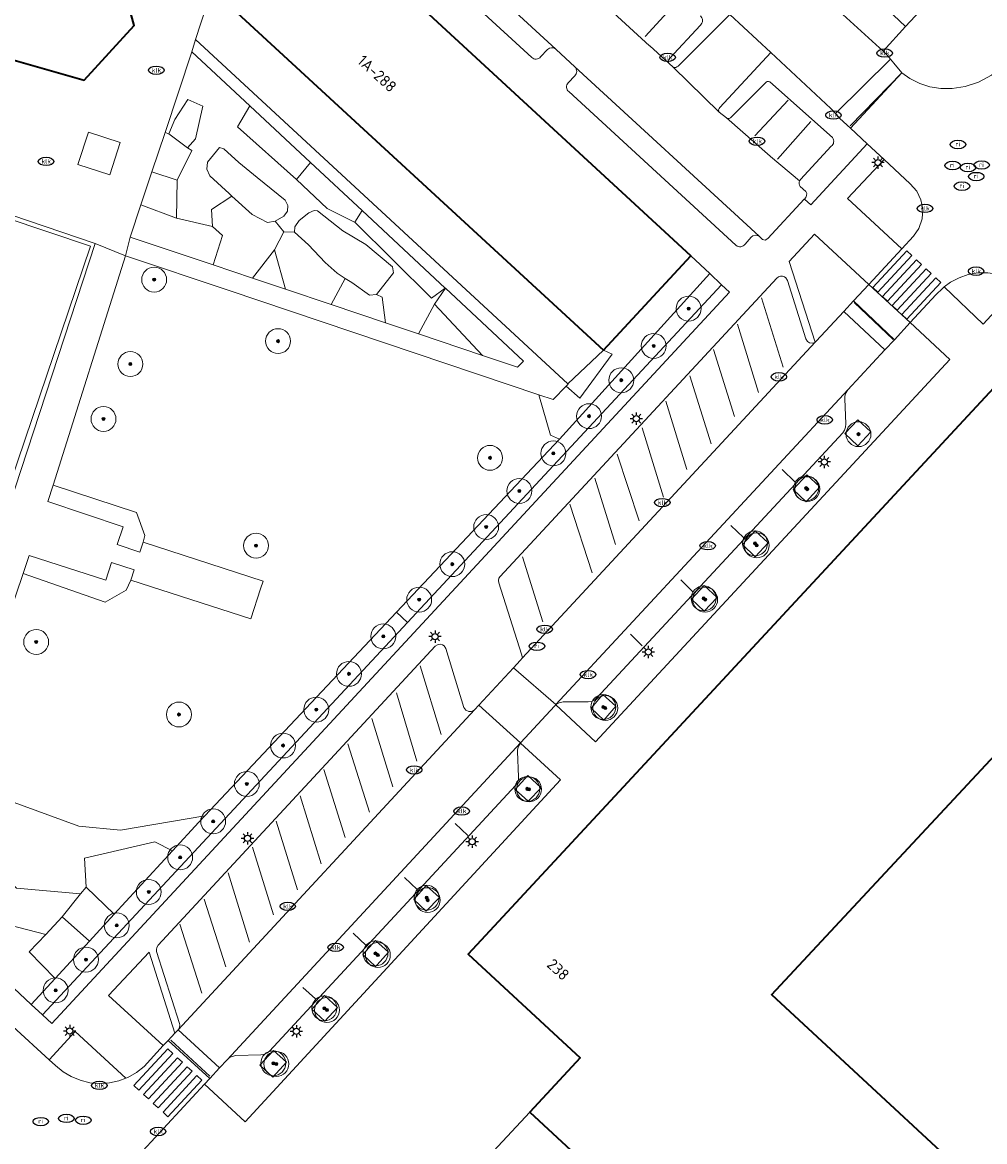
# Model space of a CAD drawing. Header units: metres. Extents: x 103671 to 105190, y 427150 to 429171.
# Tile 242 of 256: x 104188 to 104265, y 428544 to 428634. Entities that reach past the tile are written whole.
import ezdxf
from ezdxf.enums import TextEntityAlignment as Align

# ---------------------------------------------------------------- set-up
doc = ezdxf.new("R2010")
doc.units = ezdxf.units.M
for name, color, linetype, lineweight in [('B-WE-GR-BEPLANTING_CULTUUR_BODEMBEDEKKER-GV', 253, 'Continuous', 18), ('B-WE-GR-BEPLANTING_CULTUUR_HEESTERS-GV', 253, 'Continuous', 18), ('B-WE-GR-BEPLANTING_CULTUUR_VASTE PLANTENVAK-GV', 253, 'Continuous', 18), ('B-WE-GR-BOOM-S', 253, 'Continuous', 25), ('B-WE-IE-MEUBILAIR-S', 253, 'Continuous', 25), ('B-WE-IE-MEUBILAIR_WEGMEUBILAIR-GV', 253, 'Continuous', 18), ('B-WE-IE-TERREINAFSCHEIDING_KUNSTMATIG_HEKWERK-G', 253, 'IE-TERREINAFSCHEIDING_KUNSTMATIG-SO', 18), ('B-WE-OG-BEBOUWING-GV', 253, 'Continuous', 35), ('B-WE-OG-BEBOUWING-T18', 7, 'Continuous', 18), ('B-WE-OG-TERREIN_BEGROEID-GV', 253, 'Continuous', 18), ('B-WE-OG-TERREIN_ERF-GV', 253, 'Continuous', 18), ('B-WE-OG-TERREIN_ONBEGROEID_ZAND-GV', 253, 'Continuous', 18), ('B-WE-OG-WATER_MEER-GV', 253, 'Continuous', 18), ('B-WE-VH-GESLOTENVERHARDING_KUNSTSTOF-GV', 253, 'Continuous', 18), ('B-WE-VH-HALFVERHARDING-GV', 253, 'Continuous', 18), ('B-WE-VH-OPENVERHARDING-GV', 253, 'Continuous', 18), ('B-WE-VH-OPENVERHARDING_BETONSTRAATSTEEN-GV', 253, 'Continuous', 18), ('B-WE-VH-OPENVERHARDING_TEGEL-GV', 253, 'Continuous', 18), ('B-WE-VW-MARKERING_PICTOGRAM-G', 253, 'Continuous', 18)]:
    doc.layers.add(name, color=color, linetype=linetype, lineweight=lineweight)
doc.styles.add('NLCS-ISO', font='NLCS-ISO.ttf')
doc.styles.add('NLCS-ISO-M500-T18', font='NLCS-ISO.ttf', dxfattribs={"height": 0.9})
doc.linetypes.add('IE-TERREINAFSCHEIDING_KUNSTMATIG-SO', pattern='A,4,[82,NLCS.SHX,S=0.75,R=90,X=0,Y=0],4,-2', length=10)

# ---------------------------------------------------------------- blocks, each defined once
blk = doc.blocks.new('SIE-MEUBILAIR_PAAL_LICHTMAST-SO')
for points in [[(-0.62, 0), (-1, 0)], [(-0.71, 0.71), (-0.44, 0.44)], [(0, 1), (0, 0.62)], [(0.44, 0.44), (0.71, 0.71)], [(1, 0), (0.62, 0)], [(-0.71, -0.71), (-0.44, -0.44)], [(0, -0.62), (0, -1)], [(0.44, -0.44), (0.71, -0.71)]]:
    blk.add_lwpolyline(points)
blk.add_circle((0, 0), 0.5)
blk = doc.blocks.new('SIE-MEUBILAIR_PUT_KOLK-SO')
blk.add_ellipse((0, 0), major_axis=(1.25, 0), ratio=0.54)
at = {"style": 'NLCS-ISO'}
blk.add_text('klk', height=0.75, dxfattribs=at).set_placement((0.03, 0), align=Align.MIDDLE_CENTER)
blk = doc.blocks.new('SIE-MEUBILAIR_PUT_RIOOLPUT-SO')
blk.add_ellipse((0, 0), major_axis=(1.25, 0), ratio=0.54)
at = {"style": 'NLCS-ISO'}
blk.add_text('ri', height=0.75, dxfattribs=at).set_placement((-0.04, 0.07), align=Align.MIDDLE_CENTER)
blk = doc.blocks.new('SGR-BOOM_GBKN-SO')
at = {"linetype": 'ByBlock', "lineweight": 18}
h = blk.add_hatch(color=0, dxfattribs=at)
h.dxf.hatch_style = 1
edge = h.paths.add_edge_path()
edge.add_arc((0, 0), 0.25, 0, 360)
at = {"color": 0, "linetype": 'ByBlock', "lineweight": 18}
for radius in [2, 0.25]:
    blk.add_circle((0, 0), radius, dxfattribs=at)
at = {"color": 0, "linetype": 'ByBlock', "lineweight": 18, "style": 'NLCS-ISO'}
blk.add_attdef('SOORT', (2.5, 0), '', height=1.5, dxfattribs=at)

msp = doc.modelspace()

# ---------------------------------------------------------------- linework, layer by layer
at = {"layer": 'B-WE-GR-BEPLANTING_CULTUUR_BODEMBEDEKKER-GV', "flags": 128}
msp.add_lwpolyline([(104242.876, 428613.626), (104241.337, 428615.046), (104234.33, 428607.452), (104235.011, 428607.131), (104232.414, 428603.591), (104231.341, 428604.57), (104230.283, 428603.493), (104229.139, 428603.877), (104230.058, 428600.629), (104230.789, 428600.319)], close=True, dxfattribs=at)
at = {"layer": 'B-WE-GR-BEPLANTING_CULTUUR_HEESTERS-GV', "flags": 128}
for points in [[(104240.315, 428630.273), (104244.464, 428634.411), (104223.34, 428654.036), (104222.643, 428653.306), (104220.354, 428653.238), (104218.289, 428651.459)], [(104242.113, 428633.55), (104239.635, 428630.88)], [(104250.459, 428619.59), (104250.969, 428619.119), (104255.504, 428624.038), (104254.161, 428625.288), (104253.312, 428626.078), (104252.955, 428626.464), (104252.572, 428626.878), (104247.751, 428631.357), (104243.662, 428626.95)], [(104239.586, 428630.49), (104239.907, 428630.197)], [(104244.598, 428626.186), (104247.311, 428628.891)], [(104247.688, 428629.005), (104252.712, 428624.527)], [(104243.614, 428626.561), (104244.19, 428626.109)], [(104252.602, 428623.832), (104250.154, 428621.171)], [(104250.129, 428620.608), (104250.584, 428620.203)]]:
    msp.add_lwpolyline(points, dxfattribs=at)
at = {"layer": 'B-WE-GR-BEPLANTING_CULTUUR_HEESTERS-GV'}
for points in [[(104242.113, 428634.324, -0.416021), (104242.113, 428633.55)], [(104239.635, 428630.88, 0.335752), (104239.586, 428630.49)], [(104239.907, 428630.197, 0.338365), (104240.315, 428630.273)], [(104247.311, 428628.891, -0.455493), (104247.688, 428629.005)], [(104243.662, 428626.95, 0.334492), (104243.614, 428626.561)], [(104244.19, 428626.109, 0.340582), (104244.598, 428626.186)], [(104252.712, 428624.527, -0.42874), (104252.602, 428623.832)], [(104250.07, 428621.055, 0.297379), (104250.129, 428620.608)], [(104250.154, 428621.171, 0.089315), (104250.07, 428621.055)], [(104250.584, 428620.203, -0.379934), (104250.459, 428619.59)]]:
    msp.add_lwpolyline(points, format="xyb", dxfattribs=at)
at = {"layer": 'B-WE-GR-BEPLANTING_CULTUUR_HEESTERS-GV', "flags": 128}
for points in [[(104204.494, 428619.833), (104206.126, 428618.345), (104207.348, 428617.698), (104207.969, 428617.828), (104208.668, 428618.229), (104208.947, 428618.613), (104208.983, 428619.086), (104208.757, 428619.502), (104206.507, 428621.333), (104205.043, 428622.525), (104203.835, 428623.615), (104203.482, 428623.744), (104203.009, 428623.156), (104202.537, 428622.567), (104202.466, 428621.99), (104202.708, 428621.46), (104204.277, 428620.031)], [(104193.509, 428616.013), (104176.005, 428621.973), (104175.923, 428622), (104175.784, 428621.642), (104175.991, 428621.573), (104175.994, 428621.572), (104193.135, 428615.812), (104186.085, 428595.003), (104186.567, 428594.843)], [(104212.949, 428613.632), (104213.591, 428613.221), (104214.113, 428612.887), (104215.539, 428611.877), (104216.094, 428611.936), (104217.46, 428613.68), (104217.381, 428614.136), (104215.242, 428615.939), (104213.4, 428617.049), (104211.36, 428618.654), (104211.088, 428618.684), (104210.657, 428618.492), (104209.899, 428617.858), (104209.534, 428617.353), (104209.527, 428616.939), (104210.627, 428615.91), (104211.966, 428614.487)], [(104243.812, 428612.705), (104242.876, 428613.626), (104230.789, 428600.319), (104217.713, 428586.413), (104218.587, 428585.586)], [(104231.341, 428604.57), (104232.414, 428603.591), (104235.011, 428607.131), (104234.33, 428607.452), (104231.451, 428604.759), (104231.491, 428604.722)], [(104190.126, 428596.617), (104189.709, 428595.3), (104195.768, 428593.261), (104195.288, 428591.834), (104197.106, 428591.222), (104197.367, 428592.027), (104197.487, 428592.559), (104196.82, 428594.418)], [(104196.383, 428588.98), (104196.648, 428589.8), (104194.823, 428590.388), (104194.365, 428588.966), (104188.21, 428590.951), (104187.725, 428589.521), (104194.322, 428587.223), (104196.009, 428588.168)], [(104188.379, 428554.9), (104189.271, 428554.071), (104218.587, 428585.586), (104217.713, 428586.413), (104202.328, 428570.052), (104201.837, 428569.53), (104199.734, 428567.244), (104195.05, 428562.152), (104193.058, 428559.987), (104190.305, 428556.994)]]:
    msp.add_lwpolyline(points, close=True, dxfattribs=at)
at = {"layer": 'B-WE-GR-BEPLANTING_CULTUUR_VASTE PLANTENVAK-GV', "flags": 128}
for points in [[(104216.094, 428611.936), (104216.564, 428611.706), (104216.83, 428609.648), (104219.484, 428608.756), (104220.748, 428611.16), (104221.641, 428612.425), (104221.626, 428612.439), (104220.516, 428611.639), (104214.348, 428617.744), (104214.346, 428617.746), (104212.13, 428618.836), (104209.69, 428621.172), (104204.939, 428625.39), (104205.921, 428627.082), (104201.272, 428631.417), (104199.122, 428624.948), (104199.417, 428624.827), (104199.91, 428625.988), (104200.959, 428627.599), (104202.152, 428627.059), (104201.555, 428624.426), (104200.933, 428623.698), (104201.283, 428623.495), (104200.098, 428621.121), (104200.049, 428618.054), (104202.935, 428617.38), (104202.857, 428618.763), (104204.494, 428619.833), (104204.277, 428620.031), (104202.708, 428621.46), (104202.466, 428621.99), (104202.537, 428622.567), (104203.009, 428623.156), (104203.482, 428623.744), (104203.835, 428623.615), (104205.043, 428622.525), (104206.507, 428621.333), (104208.757, 428619.502), (104208.983, 428619.086), (104208.947, 428618.613), (104208.668, 428618.229), (104207.969, 428617.828), (104208.672, 428616.951), (104209.527, 428616.939), (104209.534, 428617.353), (104209.899, 428617.858), (104210.657, 428618.492), (104211.088, 428618.684), (104211.36, 428618.654), (104213.4, 428617.049), (104215.242, 428615.939), (104217.381, 428614.136), (104217.46, 428613.68)], [(104200.933, 428623.698), (104201.555, 428624.426), (104202.152, 428627.059), (104200.959, 428627.599), (104199.91, 428625.988), (104199.417, 428624.827)], [(104210.797, 428622.536), (104205.921, 428627.082), (104204.939, 428625.39), (104209.69, 428621.172)], [(104199.122, 428624.948), (104198.07, 428621.784), (104200.098, 428621.121), (104201.283, 428623.495), (104200.933, 428623.698), (104199.417, 428624.827)], [(104197.19, 428619.136), (104200.049, 428618.054), (104200.098, 428621.121), (104198.07, 428621.784)], [(104214.942, 428618.671), (104210.797, 428622.536), (104209.69, 428621.172), (104212.13, 428618.836), (104214.346, 428617.746), (104214.348, 428617.744)], [(104197.19, 428619.136), (104196.327, 428616.54), (104202.997, 428614.298), (104203.746, 428616.654), (104202.935, 428617.38), (104200.049, 428618.054)], [(104206.126, 428618.345), (104204.494, 428619.833), (104202.857, 428618.763), (104202.935, 428617.38), (104203.746, 428616.654), (104202.997, 428614.298), (104206.147, 428613.239), (104207.912, 428615.528), (104208.672, 428616.951), (104207.969, 428617.828), (104207.348, 428617.698)], [(104214.348, 428617.744), (104220.516, 428611.639), (104221.626, 428612.439), (104214.942, 428618.671)], [(104212.447, 428611.121), (104213.591, 428613.221), (104212.949, 428613.632), (104211.966, 428614.487), (104210.627, 428615.91), (104209.527, 428616.939), (104208.672, 428616.951), (104207.912, 428615.528), (104208.801, 428612.347)], [(104208.801, 428612.347), (104207.912, 428615.528), (104206.147, 428613.239)], [(104216.83, 428609.648), (104216.564, 428611.706), (104216.094, 428611.936), (104215.539, 428611.877), (104214.113, 428612.887), (104213.591, 428613.221), (104212.447, 428611.121)], [(104220.748, 428611.16), (104224.602, 428607.036), (104227.413, 428606.091), (104227.915, 428606.575), (104221.641, 428612.425)], [(104219.484, 428608.756), (104224.602, 428607.036), (104220.748, 428611.16)], [(104182.545, 428574.247), (104181.088, 428569.951), (104183.373, 428567.9), (104187.183, 428564.242), (104192.336, 428563.772), (104192.784, 428564.328), (104192.649, 428566.644), (104198.31, 428567.966), (104199.734, 428567.244), (104201.837, 428569.53), (104202.328, 428570.052), (104195.535, 428568.905), (104192.19, 428569.225), (104186.724, 428571.223)], [(104192.336, 428563.772), (104187.183, 428564.242), (104183.373, 428567.9), (104182.07, 428564.653), (104184.464, 428561.823), (104189.546, 428560.518), (104190.868, 428561.927)], [(104195.05, 428562.152), (104199.734, 428567.244), (104198.31, 428567.966), (104192.649, 428566.644), (104192.784, 428564.328)], [(104193.058, 428559.987), (104195.05, 428562.152), (104192.784, 428564.328), (104192.336, 428563.772), (104190.868, 428561.927)], [(104188.379, 428554.9), (104190.305, 428556.994), (104188.224, 428559.11), (104189.546, 428560.518), (104184.464, 428561.823), (104183.01, 428560.123), (104186.528, 428556.62)], [(104193.058, 428559.987), (104190.868, 428561.927), (104189.546, 428560.518), (104188.224, 428559.11), (104190.305, 428556.994)]]:
    msp.add_lwpolyline(points, close=True, dxfattribs=at)
at = {"layer": 'B-WE-IE-MEUBILAIR_WEGMEUBILAIR-GV', "flags": 128}
for points in [[(104254.757, 428599.775), (104255.788, 428600.882), (104254.742, 428601.856), (104253.713, 428600.75)], [(104250.605, 428595.275), (104251.703, 428596.483), (104250.649, 428597.436), (104249.555, 428596.265)], [(104246.504, 428590.864), (104247.535, 428591.98), (104246.505, 428592.94), (104245.478, 428591.832)], [(104242.399, 428586.483), (104243.45, 428587.59), (104242.4, 428588.554), (104241.393, 428587.45)], [(104233.33, 428578.696), (104234.354, 428577.733), (104235.33, 428578.866), (104234.284, 428579.807)], [(104228.271, 428571.223), (104229.33, 428572.291), (104228.254, 428573.291), (104227.222, 428572.157)], [(104220.101, 428562.385), (104221.15, 428563.477), (104220.098, 428564.454), (104219.091, 428563.328)], [(104216.03, 428557.937), (104216.148, 428558.071), (104217.052, 428559.102), (104216.014, 428560.039), (104215.001, 428558.921)], [(104211.945, 428553.555), (104212.959, 428554.655), (104211.926, 428555.612), (104210.901, 428554.527)], [(104207.788, 428549.048), (104208.886, 428550.249), (104207.83, 428551.202), (104206.732, 428550.025)]]:
    msp.add_lwpolyline(points, close=True, dxfattribs=at)
at = {"layer": 'B-WE-IE-TERREINAFSCHEIDING_KUNSTMATIG_HEKWERK-G', "flags": 128}
msp.add_lwpolyline([(104217.829, 428534.894), (104228.423, 428546.242)], dxfattribs=at)
at = {"layer": 'B-WE-OG-BEBOUWING-GV', "flags": 128}
for points in [[(104106.424, 428653.944), (104147.587, 428616.437), (104148.912, 428615.229), (104148.343, 428614.604), (104155.49, 428608.091), (104169.701, 428623.687), (104166.401, 428626.694), (104169.124, 428629.682), (104182.772, 428626.153), (104187.002, 428630.743), (104192.632, 428629.135), (104196.635, 428633.528), (104195.064, 428639.313)], [(104202.889, 428636.463), (104234.33, 428607.452), (104241.337, 428615.046), (104203.435, 428650.019)]]:
    msp.add_lwpolyline(points, dxfattribs=at)
msp.add_lwpolyline([(104265.635, 428604.391), (104223.473, 428558.943), (104232.466, 428550.6), (104228.423, 428546.242), (104255.78, 428520.863), (104269.437, 428535.64), (104247.834, 428555.656), (104247.825, 428555.677), (104280.41, 428590.663), (104267.624, 428602.543)], close=True, dxfattribs=at)
at = {"layer": 'B-WE-OG-TERREIN_BEGROEID-GV', "flags": 128}
for points in [[(104230.789, 428600.319), (104230.058, 428600.629), (104229.139, 428603.877), (104204.26, 428612.24), (104195.951, 428615.033), (104190.126, 428596.617), (104196.82, 428594.418), (104197.487, 428592.559), (104197.367, 428592.027), (104206.995, 428588.904), (104206.791, 428588.275), (104206.017, 428585.873), (104196.383, 428588.98), (104196.009, 428588.168), (104194.322, 428587.223), (104187.725, 428589.521), (104182.545, 428574.247), (104186.724, 428571.223), (104192.19, 428569.225), (104195.535, 428568.905), (104202.328, 428570.052), (104217.713, 428586.413)], [(104218.587, 428585.586), (104189.271, 428554.071), (104190.025, 428553.37), (104244.451, 428612.112), (104243.812, 428612.705)]]:
    msp.add_lwpolyline(points, close=True, dxfattribs=at)
at = {"layer": 'B-WE-OG-TERREIN_ERF-GV', "flags": 128}
for points in [[(104195.064, 428639.313), (104196.635, 428633.528), (104192.632, 428629.135), (104187.002, 428630.743)], [(104176.005, 428621.973), (104193.509, 428616.013), (104195.951, 428615.033), (104196.327, 428616.54), (104197.19, 428619.136), (104198.07, 428621.784), (104199.122, 428624.948), (104201.272, 428631.417), (104201.564, 428632.417), (104202.889, 428636.463)], [(104280.41, 428590.663), (104247.825, 428555.677), (104247.834, 428555.656), (104269.437, 428535.64)], [(104255.78, 428520.863), (104228.423, 428546.242), (104217.829, 428534.894)]]:
    msp.add_lwpolyline(points, dxfattribs=at)
for points in [[(104234.33, 428607.452), (104202.889, 428636.463), (104201.564, 428632.417), (104231.451, 428604.759)], [(104192.967, 428624.978), (104195.531, 428624.135), (104194.677, 428621.537), (104192.112, 428622.38)]]:
    msp.add_lwpolyline(points, close=True, dxfattribs=at)
at = {"layer": 'B-WE-OG-TERREIN_ONBEGROEID_ZAND-GV', "flags": 128}
for points in [[(104258.283, 428615.602), (104259.21, 428616.603), (104259.645, 428617.233), (104259.914, 428617.998), (104259.974, 428618.773), (104259.815, 428619.522), (104259.478, 428620.234), (104258.957, 428620.824), (104256.857, 428622.779), (104253.924, 428619.644)], [(104253.626, 428610.571), (104254.406, 428611.413), (104255.624, 428612.729), (104251.27, 428616.773), (104249.246, 428614.575), (104251.325, 428608.085), (104251.414, 428608.181)], [(104261.687, 428612.539), (104264.799, 428609.554), (104267.742, 428612.734), (104266.631, 428613.316), (104265.954, 428613.548), (104265.185, 428613.663), (104264.394, 428613.66), (104263.619, 428613.532), (104262.875, 428613.277), (104262.187, 428612.905)], [(104198.984, 428551.589), (104199.37, 428552.007), (104199.908, 428552.582), (104197.838, 428559.094), (104194.582, 428555.616)], [(104189.83, 428550.447), (104190.314, 428550.003), (104190.935, 428549.495), (104191.59, 428549.099), (104192.317, 428548.805), (104193.094, 428548.605), (104193.87, 428548.539), (104194.657, 428548.595), (104195.405, 428548.756), (104195.972, 428548.97), (104191.918, 428552.731)]]:
    msp.add_lwpolyline(points, close=True, dxfattribs=at)
at = {"layer": 'B-WE-OG-WATER_MEER-GV', "flags": 128}
msp.add_lwpolyline([(104181.511, 428599.168), (104182.145, 428597.491), (104182.092, 428596.33), (104186.085, 428595.003), (104193.135, 428615.812), (104175.994, 428621.572), (104175.893, 428617.908), (104175.842, 428616.083), (104175.614, 428613.624)], dxfattribs=at)
at = {"layer": 'B-WE-VH-GESLOTENVERHARDING_KUNSTSTOF-GV', "flags": 128}
msp.add_lwpolyline([(104194.677, 428621.537), (104195.531, 428624.135), (104192.967, 428624.978), (104192.112, 428622.38)], close=True, dxfattribs=at)
at = {"layer": 'B-WE-VH-HALFVERHARDING-GV', "flags": 128}
msp.add_lwpolyline([(104224.602, 428607.036), (104219.484, 428608.756), (104216.83, 428609.648), (104212.447, 428611.121), (104208.801, 428612.347), (104206.147, 428613.239), (104202.997, 428614.298), (104196.327, 428616.54), (104195.951, 428615.033), (104204.26, 428612.24), (104229.139, 428603.877), (104230.283, 428603.493), (104231.341, 428604.57), (104231.491, 428604.722), (104231.451, 428604.759), (104201.564, 428632.417), (104201.272, 428631.417), (104205.921, 428627.082), (104210.797, 428622.536), (104214.942, 428618.671), (104221.626, 428612.439), (104221.641, 428612.425), (104227.915, 428606.575), (104227.413, 428606.091)], close=True, dxfattribs=at)
msp.add_lwpolyline([(104182.545, 428574.247), (104187.725, 428589.521), (104188.21, 428590.951), (104194.365, 428588.966), (104194.823, 428590.388), (104196.648, 428589.8), (104196.383, 428588.98), (104206.017, 428585.873), (104206.791, 428588.275), (104206.995, 428588.904), (104197.367, 428592.027), (104197.106, 428591.222), (104195.288, 428591.834), (104195.768, 428593.261), (104189.709, 428595.3), (104190.126, 428596.617), (104195.951, 428615.033), (104193.509, 428616.013), (104186.567, 428594.843)], dxfattribs=at)
at = {"layer": 'B-WE-VH-OPENVERHARDING-GV', "flags": 128}
for points in [[(104228.562, 428630.975), (104215.173, 428643.274), (104215.128, 428643.315), (104208.055, 428649.809), (104209.889, 428651.818), (104213.544, 428655.822), (104214.144, 428656.439), (104212.977, 428657.494), (104216.104, 428660.672), (104212.085, 428664.368), (104211.456, 428664.947)], [(104203.435, 428650.019), (104241.337, 428615.046), (104242.876, 428613.626), (104243.812, 428612.705), (104244.451, 428612.112), (104190.025, 428553.37), (104189.271, 428554.071), (104188.379, 428554.9), (104186.528, 428556.62), (104183.01, 428560.123), (104181.265, 428561.86), (104179.04, 428563.913), (104177.1, 428565.703), (104163.828, 428577.951), (104137.298, 428602.549), (104125.634, 428613.364), (104123.178, 428615.636), (104095.001, 428641.701)], [(104229.831, 428631.596), (104229.273, 428631.015)], [(104232.029, 428630.203), (104232.025, 428630.206), (104232.022, 428630.209), (104230.527, 428631.61), (104230.495, 428631.64)], [(104231.484, 428628.933), (104232.015, 428629.494)], [(104244.96, 428615.879), (104231.541, 428628.223)], [(104186.906, 428553.128), (104189.83, 428550.447), (104191.918, 428552.731), (104195.972, 428548.97), (104196.143, 428549.034), (104196.822, 428549.426), (104197.435, 428549.914), (104198.984, 428551.589), (104194.582, 428555.616), (104197.838, 428559.094), (104199.908, 428552.582), (104200.164, 428552.856), (104200.275, 428553.052), (104200.298, 428553.246), (104200.274, 428553.375), (104198.447, 428559.159), (104198.425, 428559.3), (104198.456, 428559.462), (104198.572, 428559.653), (104220.819, 428583.668), (104220.995, 428583.794), (104221.206, 428583.841), (104221.412, 428583.787), (104221.533, 428583.696), (104221.67, 428583.501), (104223.122, 428578.754), (104223.27, 428578.541), (104223.504, 428578.435), (104223.723, 428578.435), (104223.966, 428578.569), (104224.316, 428578.946), (104227.091, 428581.941), (104227.641, 428582.535), (104227.642, 428582.536), (104227.825, 428582.734), (104227.749, 428583.044), (104225.92, 428588.774), (104225.892, 428588.954), (104225.932, 428589.135), (104226.025, 428589.272), (104248.254, 428613.242), (104248.373, 428613.339), (104248.545, 428613.393), (104248.708, 428613.398), (104248.872, 428613.351), (104248.974, 428613.271), (104249.108, 428613.056), (104250.565, 428608.354), (104250.714, 428608.145), (104250.868, 428608.05), (104251.073, 428608.02), (104251.242, 428608.057), (104251.325, 428608.085), (104249.246, 428614.575), (104251.27, 428616.773), (104255.624, 428612.729), (104258.283, 428615.602), (104253.924, 428619.644), (104256.857, 428622.779), (104255.504, 428624.038), (104250.969, 428619.119), (104250.459, 428619.59), (104250.451, 428619.574), (104247.528, 428616.433), (104247.311, 428616.295), (104247.082, 428616.349), (104246.831, 428616.602)], [(104246.188, 428616.521), (104245.696, 428615.961)], [(104267.742, 428612.734), (104264.799, 428609.554), (104261.687, 428612.539), (104261.56, 428612.447), (104261.011, 428611.895), (104258.959, 428609.677), (104262.136, 428606.694), (104233.691, 428575.988), (104230.51, 428578.965), (104230.392, 428578.861), (104227.676, 428575.931), (104227.653, 428575.896), (104230.873, 428572.929), (104205.568, 428545.469), (104202.297, 428548.483), (104195.36, 428540.983)], [(104217.829, 428534.894), (104228.423, 428546.242), (104232.466, 428550.6), (104223.473, 428558.943), (104265.635, 428604.391)], [(104195.36, 428540.983), (104202.297, 428548.483), (104202.715, 428548.935), (104199.37, 428552.007), (104198.984, 428551.589), (104197.435, 428549.914), (104196.822, 428549.426), (104196.143, 428549.034), (104195.972, 428548.97), (104195.405, 428548.756), (104194.657, 428548.595), (104193.87, 428548.539), (104193.094, 428548.605), (104192.317, 428548.805), (104191.59, 428549.099), (104190.935, 428549.495), (104190.314, 428550.003), (104189.83, 428550.447), (104186.906, 428553.128)]]:
    msp.add_lwpolyline(points, dxfattribs=at)
at = {"layer": 'B-WE-VH-OPENVERHARDING-GV'}
for points in [[(104230.495, 428631.64, 0.400843), (104229.831, 428631.596)], [(104229.273, 428631.015, -0.441579), (104228.562, 428630.975)], [(104232.015, 428629.494, 0.439837), (104232.029, 428630.203)], [(104231.541, 428628.223, -0.415529), (104231.484, 428628.933)], [(104246.831, 428616.602, 0.397538), (104246.188, 428616.521)], [(104245.696, 428615.961, -0.421115), (104244.96, 428615.879)]]:
    msp.add_lwpolyline(points, format="xyb", dxfattribs=at)
at = {"layer": 'B-WE-VH-OPENVERHARDING-GV', "flags": 128}
for points in [[(104254.161, 428625.288), (104258.284, 428629.725), (104257.631, 428630.517), (104257.377, 428630.828), (104252.955, 428626.464), (104253.312, 428626.078)], [(104251.325, 428608.085), (104251.242, 428608.057), (104251.073, 428608.02), (104250.868, 428608.05), (104250.714, 428608.145), (104250.565, 428608.354), (104249.108, 428613.056), (104248.974, 428613.271), (104248.872, 428613.351), (104248.708, 428613.398), (104248.545, 428613.393), (104248.373, 428613.339), (104248.254, 428613.242), (104226.025, 428589.272), (104225.932, 428589.135), (104225.892, 428588.954), (104225.92, 428588.774), (104227.749, 428583.044), (104227.825, 428582.734)], [(104254.406, 428611.413), (104253.626, 428610.571), (104256.918, 428607.469), (104257.683, 428608.296)], [(104227.091, 428581.941), (104230.49, 428578.983), (104253.94, 428604.271), (104256.918, 428607.469), (104253.626, 428610.571), (104251.414, 428608.181), (104251.325, 428608.085), (104227.825, 428582.734), (104227.642, 428582.536), (104227.641, 428582.535)], [(104258.959, 428609.677), (104257.683, 428608.296), (104256.918, 428607.469), (104253.94, 428604.271), (104253.75, 428603.971), (104253.695, 428603.727), (104253.694, 428603.545), (104253.784, 428601.538), (104253.768, 428601.275), (104253.679, 428601.017), (104253.531, 428600.814), (104233.796, 428579.532), (104233.623, 428579.374), (104233.432, 428579.272), (104233.104, 428579.207), (104231.088, 428579.198), (104230.777, 428579.133), (104230.56, 428579.009), (104230.51, 428578.965), (104233.691, 428575.988), (104262.136, 428606.694)], [(104230.49, 428578.983), (104230.51, 428578.965), (104230.56, 428579.009), (104230.777, 428579.133), (104231.088, 428579.198), (104233.104, 428579.207), (104233.432, 428579.272), (104233.623, 428579.374), (104233.796, 428579.532), (104253.531, 428600.814), (104253.679, 428601.017), (104253.768, 428601.275), (104253.784, 428601.538), (104253.694, 428603.545), (104253.695, 428603.727), (104253.75, 428603.971), (104253.94, 428604.271)], [(104200.164, 428552.856), (104223.966, 428578.569), (104223.723, 428578.435), (104223.504, 428578.435), (104223.27, 428578.541), (104223.122, 428578.754), (104221.67, 428583.501), (104221.533, 428583.696), (104221.412, 428583.787), (104221.206, 428583.841), (104220.995, 428583.794), (104220.819, 428583.668), (104198.572, 428559.653), (104198.456, 428559.462), (104198.425, 428559.3), (104198.447, 428559.159), (104200.274, 428553.375), (104200.298, 428553.246), (104200.275, 428553.052)], [(104230.51, 428578.965), (104230.49, 428578.983), (104227.091, 428581.941), (104224.316, 428578.946), (104227.65, 428575.899), (104227.653, 428575.896), (104227.676, 428575.931), (104230.392, 428578.861)], [(104223.966, 428578.569), (104200.164, 428552.856), (104203.507, 428549.793), (104204.112, 428550.448), (104227.65, 428575.899), (104224.316, 428578.946)], [(104230.873, 428572.929), (104227.653, 428575.896), (104227.49, 428575.644), (104227.419, 428575.35), (104227.413, 428575.205), (104227.501, 428573.193), (104227.492, 428572.977), (104227.398, 428572.674), (104227.249, 428572.48), (104207.515, 428551.147), (104207.303, 428550.974), (104207.032, 428550.868), (104206.809, 428550.85), (104204.808, 428550.788), (104204.507, 428550.727), (104204.306, 428550.624), (104204.112, 428550.448), (104203.507, 428549.793), (104202.715, 428548.935), (104202.297, 428548.483), (104205.568, 428545.469)], [(104204.112, 428550.448), (104204.306, 428550.624), (104204.507, 428550.727), (104204.808, 428550.788), (104206.809, 428550.85), (104207.032, 428550.868), (104207.303, 428550.974), (104207.515, 428551.147), (104227.249, 428572.48), (104227.398, 428572.674), (104227.492, 428572.977), (104227.501, 428573.193), (104227.413, 428575.205), (104227.419, 428575.35), (104227.49, 428575.644), (104227.653, 428575.896), (104227.65, 428575.899)], [(104202.715, 428548.935), (104203.507, 428549.793), (104200.164, 428552.856), (104199.908, 428552.582), (104199.37, 428552.007)]]:
    msp.add_lwpolyline(points, close=True, dxfattribs=at)
at = {"layer": 'B-WE-VH-OPENVERHARDING_BETONSTRAATSTEEN-GV', "flags": 128}
for points in [[(104257.941, 428641.653), (104254.258, 428637.56), (104258.584, 428633.464), (104267.503, 428643.051), (104254.193, 428655.281), (104252.718, 428656.637), (104251.05, 428658.171), (104235.129, 428672.805), (104234.948, 428672.988), (104226.149, 428663.415), (104230.309, 428659.618), (104234.25, 428663.852)], [(104210.029, 428650.452), (104215.603, 428645.333), (104215.621, 428645.316), (104230.495, 428631.64)], [(104250.07, 428621.055), (104247.746, 428623.02), (104247.717, 428623.047), (104244.19, 428626.109), (104243.614, 428626.561), (104239.907, 428630.197), (104239.586, 428630.49), (104238.057, 428631.89), (104238.032, 428631.913), (104228.386, 428640.772), (104228.38, 428640.778), (104228.373, 428640.783), (104218.729, 428649.571), (104218.688, 428649.608), (104218.518, 428649.765), (104217.895, 428650.303)], [(104218.729, 428649.571), (104228.373, 428640.783), (104228.38, 428640.778), (104228.386, 428640.772), (104238.032, 428631.913), (104238.057, 428631.89), (104239.586, 428630.49)], [(104230.495, 428631.64), (104215.621, 428645.316)], [(104215.128, 428643.315), (104215.173, 428643.274), (104228.562, 428630.975)], [(104243.662, 428626.95), (104247.751, 428631.357), (104244.464, 428634.411), (104240.315, 428630.273)], [(104239.635, 428630.88), (104242.113, 428633.55)], [(104229.273, 428631.015), (104229.831, 428631.596)], [(104230.495, 428631.64), (104230.527, 428631.61), (104232.022, 428630.209), (104232.025, 428630.206), (104232.029, 428630.203), (104246.831, 428616.602), (104247.082, 428616.349), (104247.311, 428616.295), (104247.528, 428616.433), (104250.451, 428619.574), (104250.459, 428619.59)], [(104246.831, 428616.602), (104232.029, 428630.203)], [(104239.907, 428630.197), (104243.614, 428626.561)], [(104232.015, 428629.494), (104231.484, 428628.933)], [(104247.311, 428628.891), (104244.598, 428626.186)], [(104252.712, 428624.527), (104247.688, 428629.005)], [(104265.478, 428629.552), (104264.442, 428628.99), (104263.373, 428628.628), (104262.326, 428628.476), (104261.405, 428628.474), (104260.531, 428628.605), (104259.724, 428628.875), (104258.917, 428629.277), (104258.284, 428629.725), (104254.161, 428625.288), (104255.504, 428624.038), (104256.857, 428622.779), (104258.957, 428620.824), (104259.478, 428620.234), (104259.815, 428619.522), (104259.974, 428618.773), (104259.914, 428617.998), (104259.645, 428617.233), (104259.21, 428616.603), (104258.283, 428615.602), (104255.624, 428612.729), (104258.959, 428609.677), (104261.011, 428611.895), (104261.56, 428612.447), (104261.687, 428612.539), (104262.187, 428612.905), (104262.875, 428613.277), (104263.619, 428613.532), (104264.394, 428613.66), (104265.185, 428613.663)], [(104231.541, 428628.223), (104244.96, 428615.879)], [(104244.19, 428626.109), (104247.717, 428623.047), (104247.746, 428623.02), (104250.07, 428621.055)], [(104250.154, 428621.171), (104252.602, 428623.832)], [(104250.584, 428620.203), (104250.129, 428620.608)], [(104245.696, 428615.961), (104246.188, 428616.521)]]:
    msp.add_lwpolyline(points, dxfattribs=at)
for points in [[(104250.956, 428636.801), (104250.772, 428636.97), (104245.263, 428642.043), (104232.526, 428653.763), (104229.965, 428656.105), (104228.379, 428657.56), (104224.146, 428661.443), (104220.154, 428665.104), (104216.104, 428660.672), (104223.34, 428654.036), (104244.464, 428634.411), (104247.751, 428631.357), (104252.572, 428626.878), (104252.955, 428626.464), (104257.377, 428630.828), (104257.123, 428631.138), (104256.797, 428631.436), (104256.769, 428631.461), (104252.376, 428635.497)], [(104256.769, 428631.461), (104258.584, 428633.464), (104254.258, 428637.56), (104252.376, 428635.497)], [(104257.683, 428608.296), (104258.959, 428609.677), (104255.624, 428612.729), (104254.406, 428611.413)]]:
    msp.add_lwpolyline(points, close=True, dxfattribs=at)
at = {"layer": 'B-WE-VH-OPENVERHARDING_BETONSTRAATSTEEN-GV'}
for points in [[(104242.113, 428633.55, 0.416021), (104242.113, 428634.324)], [(104229.831, 428631.596, -0.400843), (104230.495, 428631.64)], [(104228.562, 428630.975, 0.441579), (104229.273, 428631.015)], [(104239.586, 428630.49, -0.335752), (104239.635, 428630.88)], [(104232.029, 428630.203, -0.439837), (104232.015, 428629.494)], [(104240.315, 428630.273, -0.338365), (104239.907, 428630.197)], [(104231.484, 428628.933, 0.415529), (104231.541, 428628.223)], [(104247.688, 428629.005, 0.455493), (104247.311, 428628.891)], [(104243.614, 428626.561, -0.334492), (104243.662, 428626.95)], [(104244.598, 428626.186, -0.340582), (104244.19, 428626.109)], [(104252.602, 428623.832, 0.42874), (104252.712, 428624.527)], [(104250.129, 428620.608, -0.297379), (104250.07, 428621.055)], [(104250.07, 428621.055, -0.089315), (104250.154, 428621.171)], [(104250.459, 428619.59, 0.379934), (104250.584, 428620.203)], [(104246.188, 428616.521, -0.397538), (104246.831, 428616.602)], [(104244.96, 428615.879, 0.421115), (104245.696, 428615.961)]]:
    msp.add_lwpolyline(points, format="xyb", dxfattribs=at)
at = {"layer": 'B-WE-VH-OPENVERHARDING_TEGEL-GV', "flags": 128}
msp.add_lwpolyline([(104273.295, 428637.776), (104271.841, 428639.169), (104267.503, 428643.051), (104258.584, 428633.464), (104256.769, 428631.461), (104256.797, 428631.436), (104257.123, 428631.138), (104257.377, 428630.828), (104257.631, 428630.517), (104258.284, 428629.725), (104258.917, 428629.277), (104259.724, 428628.875), (104260.531, 428628.605), (104261.405, 428628.474), (104262.326, 428628.476), (104263.373, 428628.628), (104264.442, 428628.99), (104265.478, 428629.552), (104266.743, 428630.524), (104267.547, 428631.325), (104272.817, 428637.28)], close=True, dxfattribs=at)
at = {"layer": 'B-WE-VW-MARKERING_PICTOGRAM-G', "flags": 128}
for points in [[(104240.339, 428635.607), (104237.677, 428632.648)], [(104258.284, 428629.725), (104254.129, 428625.471)], [(104249.149, 428627.527), (104246.469, 428624.665)], [(104250.983, 428625.825), (104248.306, 428622.806)], [(104255.951, 428612.486), (104258.675, 428615.432)], [(104258.675, 428615.432), (104259.074, 428615.063)], [(104259.074, 428615.063), (104256.351, 428612.117)], [(104256.726, 428611.77), (104259.45, 428614.716)], [(104259.45, 428614.716), (104259.849, 428614.346)], [(104259.849, 428614.346), (104257.126, 428611.4)], [(104257.509, 428611.046), (104260.233, 428613.992)], [(104260.632, 428613.622), (104257.909, 428610.676)], [(104260.233, 428613.992), (104260.632, 428613.622)], [(104258.288, 428610.326), (104261.011, 428613.272)], [(104261.411, 428612.903), (104258.687, 428609.956)], [(104261.011, 428613.272), (104261.411, 428612.903)], [(104256.351, 428612.117), (104255.951, 428612.486)], [(104248.745, 428606.101), (104247.002, 428611.671)], [(104254.446, 428611.296), (104257.589, 428608.3)], [(104257.126, 428611.4), (104256.726, 428611.77)], [(104257.909, 428610.676), (104257.509, 428611.046)], [(104258.687, 428609.956), (104258.288, 428610.326)], [(104245.079, 428609.54), (104246.78, 428604.051)], [(104243.171, 428607.497), (104244.853, 428602.137)], [(104241.256, 428605.399), (104242.964, 428599.936)], [(104239.341, 428603.354), (104241.023, 428597.864)], [(104237.425, 428601.204), (104239.148, 428595.637)], [(104235.433, 428599.107), (104237.192, 428593.747)], [(104248.678, 428597.861), (104249.709, 428596.864)], [(104233.621, 428597.165), (104235.277, 428591.831)], [(104231.628, 428595.093), (104233.414, 428589.578)], [(104244.549, 428593.373), (104245.563, 428592.409)], [(104227.833, 428590.858), (104229.464, 428585.627)], [(104240.531, 428588.993), (104241.511, 428588.046)], [(104236.49, 428584.641), (104237.437, 428583.709)], [(104219.612, 428582.087), (104221.283, 428576.568)], [(104217.704, 428579.927), (104219.346, 428574.452)], [(104215.737, 428577.855), (104217.412, 428572.389)], [(104213.789, 428575.822), (104215.534, 428570.347)], [(104211.866, 428573.765), (104213.582, 428568.305)], [(104209.984, 428571.665), (104211.655, 428566.205)], [(104208.032, 428569.626), (104209.762, 428564.092)], [(104222.413, 428569.422), (104223.435, 428568.475)], [(104206.139, 428567.525), (104207.825, 428562.095)], [(104204.202, 428565.468), (104205.907, 428559.911)], [(104218.35, 428565.088), (104219.37, 428564.141)], [(104202.269, 428563.344), (104203.999, 428557.914)], [(104200.321, 428561.347), (104202.07, 428555.809)], [(104214.221, 428560.616), (104215.277, 428559.635)], [(104210.187, 428556.257), (104211.201, 428555.334)], [(104199.578, 428552.037), (104202.708, 428549.133)], [(104196.622, 428548.391), (104199.346, 428551.337)], [(104199.745, 428550.968), (104197.022, 428548.022)], [(104199.346, 428551.337), (104199.745, 428550.968)], [(104197.397, 428547.675), (104200.12, 428550.621)], [(104200.52, 428550.251), (104197.796, 428547.305)], [(104198.18, 428546.951), (104200.904, 428549.897)], [(104200.12, 428550.621), (104200.52, 428550.251)], [(104200.904, 428549.897), (104201.303, 428549.527)], [(104201.303, 428549.527), (104198.58, 428546.581)], [(104198.959, 428546.231), (104201.682, 428549.177)], [(104201.682, 428549.177), (104202.082, 428548.808)], [(104197.022, 428548.022), (104196.622, 428548.391)], [(104202.082, 428548.808), (104199.358, 428545.862)], [(104197.796, 428547.305), (104197.397, 428547.675)], [(104198.58, 428546.581), (104198.18, 428546.951)], [(104199.358, 428545.862), (104198.959, 428546.231)]]:
    msp.add_lwpolyline(points, dxfattribs=at)

# ---------------------------------------------------------------- block references
at = {"layer": 'B-WE-GR-BOOM-S', "xscale": 0.5, "yscale": 0.5, "zscale": 0.5}
for p in [(104198.249, 428613.127), (104241.157, 428610.793), (104208.199, 428608.181), (104238.363, 428607.792), (104196.34, 428606.338), (104235.755, 428605.041), (104194.181, 428601.931), (104233.166, 428602.152), (104254.801, 428600.705), (104254.801, 428600.705), (104230.306, 428599.16), (104225.214, 428598.804), (104227.575, 428596.147), (104250.6, 428596.365), (104250.691, 428596.293), (104224.907, 428593.25), (104246.492, 428591.933), (104206.43, 428591.751), (104246.632, 428591.773), (104222.182, 428590.266), (104242.367, 428587.514), (104219.528, 428587.415), (104242.488, 428587.414), (104188.776, 428584.014), (104216.644, 428584.46), (104213.886, 428581.451), (104211.266, 428578.585), (104234.308, 428578.782), (104234.465, 428578.71), (104200.236, 428578.188), (104208.597, 428575.694), (104205.69, 428572.607), (104228.209, 428572.213), (104228.352, 428572.182), (104202.987, 428569.6), (104200.334, 428566.709), (104197.817, 428563.933), (104220.123, 428563.466), (104220.21, 428563.277), (104195.246, 428561.248), (104216.02, 428558.994), (104216.21, 428558.862), (104192.772, 428558.501), (104190.334, 428556.028), (104211.918, 428554.586), (104212.121, 428554.447), (104207.81, 428550.174), (104208.064, 428550.114)]:
    msp.add_blockref('SGR-BOOM_GBKN-SO', p, dxfattribs=at)
at = {"layer": 'B-WE-IE-MEUBILAIR-S', "xscale": 0.5, "yscale": 0.5, "zscale": 0.5}
for name, p in [('SIE-MEUBILAIR_PUT_KOLK-SO', (104256.9, 428631.32)), ('SIE-MEUBILAIR_PUT_KOLK-SO', (104239.47, 428630.98)), ('SIE-MEUBILAIR_PUT_KOLK-SO', (104198.42, 428629.94)), ('SIE-MEUBILAIR_PUT_KOLK-SO', (104252.79, 428626.34)), ('SIE-MEUBILAIR_PUT_KOLK-SO', (104246.66, 428624.24)), ('SIE-MEUBILAIR_PUT_RIOOLPUT-SO', (104262.789, 428623.979)), ('SIE-MEUBILAIR_PUT_KOLK-SO', (104189.57, 428622.62)), ('SIE-MEUBILAIR_PAAL_LICHTMAST-SO', (104256.365, 428622.525)), ('SIE-MEUBILAIR_PUT_RIOOLPUT-SO', (104262.355, 428622.292)), ('SIE-MEUBILAIR_PUT_RIOOLPUT-SO', (104264.692, 428622.328)), ('SIE-MEUBILAIR_PUT_RIOOLPUT-SO', (104263.591, 428622.131)), ('SIE-MEUBILAIR_PUT_RIOOLPUT-SO', (104264.252, 428621.403)), ('SIE-MEUBILAIR_PUT_RIOOLPUT-SO', (104263.111, 428620.627)), ('SIE-MEUBILAIR_PUT_KOLK-SO', (104260.131, 428618.839)), ('SIE-MEUBILAIR_PUT_KOLK-SO', (104264.247, 428613.802)), ('SIE-MEUBILAIR_PUT_KOLK-SO', (104248.406, 428605.314)), ('SIE-MEUBILAIR_PAAL_LICHTMAST-SO', (104236.958, 428601.949)), ('SIE-MEUBILAIR_PUT_KOLK-SO', (104252.095, 428601.859)), ('SIE-MEUBILAIR_PAAL_LICHTMAST-SO', (104252.052, 428598.474)), ('SIE-MEUBILAIR_PUT_KOLK-SO', (104239.042, 428595.212)), ('SIE-MEUBILAIR_PUT_KOLK-SO', (104242.699, 428591.748)), ('SIE-MEUBILAIR_PAAL_LICHTMAST-SO', (104220.803, 428584.449)), ('SIE-MEUBILAIR_PUT_KOLK-SO', (104229.611, 428585.034)), ('SIE-MEUBILAIR_PUT_RIOOLPUT-SO', (104228.979, 428583.674)), ('SIE-MEUBILAIR_PAAL_LICHTMAST-SO', (104237.924, 428583.208)), ('SIE-MEUBILAIR_PUT_KOLK-SO', (104233.091, 428581.397)), ('SIE-MEUBILAIR_PUT_KOLK-SO', (104219.127, 428573.733)), ('SIE-MEUBILAIR_PUT_KOLK-SO', (104222.938, 428570.433)), ('SIE-MEUBILAIR_PAAL_LICHTMAST-SO', (104205.743, 428568.236)), ('SIE-MEUBILAIR_PAAL_LICHTMAST-SO', (104223.782, 428567.972)), ('SIE-MEUBILAIR_PUT_KOLK-SO', (104208.979, 428562.776)), ('SIE-MEUBILAIR_PUT_KOLK-SO', (104212.82, 428559.483)), ('SIE-MEUBILAIR_PAAL_LICHTMAST-SO', (104191.467, 428552.756)), ('SIE-MEUBILAIR_PAAL_LICHTMAST-SO', (104209.67, 428552.732)), ('SIE-MEUBILAIR_PUT_KOLK-SO', (104193.85, 428548.392)), ('SIE-MEUBILAIR_PUT_RIOOLPUT-SO', (104189.147, 428545.483)), ('SIE-MEUBILAIR_PUT_RIOOLPUT-SO', (104191.202, 428545.745)), ('SIE-MEUBILAIR_PUT_RIOOLPUT-SO', (104192.558, 428545.595)), ('SIE-MEUBILAIR_PUT_KOLK-SO', (104198.566, 428544.692))]:
    msp.add_blockref(name, p, dxfattribs=at)

# ---------------------------------------------------------------- texts
at = {"layer": 'B-WE-OG-BEBOUWING-T18', "style": 'NLCS-ISO-M500-T18'}
for s, rotation, p in [('1A-288', 317.3, (104216.146, 428629.673)), ('238', 317.1, (104230.69, 428557.704))]:
    msp.add_text(s, height=0.9, rotation=rotation, dxfattribs=at).set_placement(p, align=Align.MIDDLE)

doc.saveas('drawing.dxf')
